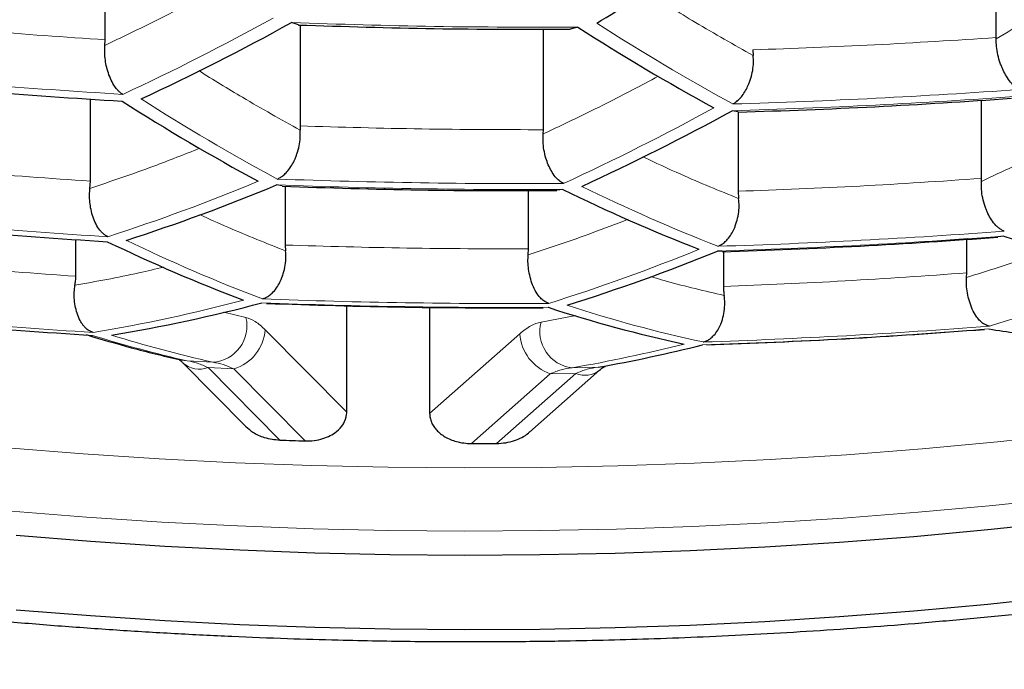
# Model space of a CAD drawing. Header units: millimetres. Extents: x 8 to 869, y 12 to 812.
# Tile 180 of 230: x 487.24 to 490, y 652.91 to 654.73. Entities that reach past the tile are written whole.
import ezdxf

# ---------------------------------------------------------------- set-up
doc = ezdxf.new("R2010")
doc.units = ezdxf.units.MM

msp = doc.modelspace()

# ---------------------------------------------------------------- linework, layer by layer
at = {"color": 7, "linetype": 'Continuous', "lineweight": 30}
for p, q in [((487.4816, 654.6698), (487.4816, 655.0051)), ((489.9747, 654.676), (489.9747, 655.0096)), ((488.0218, 654.7115), (488.0024, 654.7179)), ((488.0265, 654.7111), (488.0265, 654.4286)), ((488.7075, 654.418), (488.7075, 654.6997)), ((488.8037, 654.7053), (488.7825, 654.6996)), ((487.4806, 654.6541), (487.4816, 654.6698)), ((489.9746, 654.6721), (489.9747, 654.676)), ((489.2937, 654.6415), (489.2946, 654.6257)), ((487.4403, 654.2738), (487.4403, 654.504)), ((489.9334, 654.2814), (489.9334, 654.5008)), ((489.2526, 654.4677), (489.2358, 654.4711)), ((489.2524, 654.4677), (489.2524, 654.2455)), ((488.0265, 654.4286), (488.027, 654.4168)), ((488.7069, 654.4061), (488.7075, 654.418)), ((487.4387, 654.2536), (487.4403, 654.2738)), ((489.9331, 654.2733), (489.9334, 654.2814)), ((487.9769, 654.2605), (487.9609, 654.2632)), ((487.9852, 654.2592), (487.9852, 654.095)), ((488.6662, 654.0844), (488.6662, 654.2478)), ((488.7621, 654.2507), (488.7447, 654.2485)), ((489.2524, 654.2455), (489.2538, 654.2253)), ((487.399, 654.0074), (487.399, 654.1101)), ((489.8921, 654.0169), (489.8921, 654.1113)), ((489.9955, 654.12), (489.9793, 654.1182)), ((487.9852, 654.095), (487.9861, 654.0787)), ((488.6651, 654.068), (488.6662, 654.0844)), ((489.2081, 654.0775), (489.1943, 654.0777)), ((489.2111, 654.0763), (489.2111, 653.9791)), ((489.8915, 654.0044), (489.8921, 654.0169)), ((488.1573, 653.6271), (488.1573, 653.9255)), ((488.3891, 653.9208), (488.3891, 653.6235)), ((487.6981, 653.7651), (487.8747, 653.5868)), ((488.6686, 653.5711), (488.8648, 653.7445))]:
    msp.add_line(p, q, dxfattribs=at)
at = {"color": 252, "linetype": 'Continuous', "lineweight": 0}
for p, q in [((487.8751, 653.8922), (487.8136, 653.9073)), ((488.798, 653.8979), (488.7008, 653.8793)), ((488.1573, 653.6271), (487.9288, 653.8578)), ((488.6415, 653.8467), (488.3891, 653.6235)), ((487.7103, 653.7707), (487.7827, 653.7668)), ((487.8408, 653.7481), (487.7692, 653.7516)), ((487.7692, 653.7516), (487.97, 653.5488)), ((488.7876, 653.7511), (488.8603, 653.7527)), ((487.8408, 653.7481), (488.0405, 653.5464)), ((488.7266, 653.7342), (488.5061, 653.5392)), ((488.7985, 653.7355), (488.5766, 653.5393)), ((488.7985, 653.7355), (488.7266, 653.7342))]:
    msp.add_line(p, q, dxfattribs=at)
at = {"color": 252, "linetype": 'Continuous', "lineweight": 0, "flags": 128}
for points in [[(487.7103, 653.7707), (487.6958, 653.7721), (487.6881, 653.774)], [(488.8603, 653.7527), (488.8745, 653.7537), (488.8814, 653.7551)], [(487.2079, 653.5275), (487.4198, 653.5104), (487.6324, 653.4964), (487.8456, 653.4854), (488.0592, 653.4775), (488.2732, 653.4726), (488.4873, 653.4708), (488.7015, 653.4721), (488.9155, 653.4764), (489.1292, 653.4837), (489.3425, 653.4941), (489.5552, 653.5075), (489.7672, 653.524), (489.9783, 653.5434), (490.1885, 653.5659)], [(487.2193, 653.3501), (487.4293, 653.3332), (487.64, 653.3193), (487.8514, 653.3085), (488.0631, 653.3006), (488.2752, 653.2958), (488.4875, 653.294), (488.6998, 653.2952), (488.9119, 653.2995), (489.1238, 653.3067), (489.3352, 653.317), (489.5461, 653.3303), (489.7562, 653.3467), (489.9655, 653.366), (490.1738, 653.3882)]]:
    msp.add_lwpolyline(points, dxfattribs=at)
at = {"color": 7, "linetype": 'Continuous', "lineweight": 30, "flags": 128}
for points in [[(487.2318, 653.2824), (487.4397, 653.2657), (487.6484, 653.252), (487.8577, 653.2412), (488.0675, 653.2334), (488.2775, 653.2286), (488.4877, 653.2268), (488.6979, 653.2281), (488.908, 653.2323), (489.1178, 653.2395), (489.3272, 653.2497), (489.536, 653.2629), (489.7441, 653.279), (489.9514, 653.2981), (490.1577, 653.3202)], [(490.1577, 653.1106), (489.9514, 653.0885), (489.7441, 653.0694), (489.536, 653.0533), (489.3272, 653.0401), (489.1178, 653.0299), (488.908, 653.0227), (488.6979, 653.0185), (488.4877, 653.0172), (488.2775, 653.019), (488.0675, 653.0238), (487.8577, 653.0316), (487.6484, 653.0424), (487.4397, 653.0561), (487.2318, 653.0728)]]:
    msp.add_lwpolyline(points, dxfattribs=at)
at = {"color": 7, "linetype": 'Continuous', "lineweight": 30}
for centre, radius, start, end in [((484.4412, 662.1221), 8.6221, 300.80506, 304.11762), ((484.6121, 660.8684), 7.023, 295.01578, 298.86507), ((492.2715, 660.1072), 6.4192, 237.30123, 241.25507), ((490.9074, 659.7988), 6.2863, 237.48844, 241.51656), ((485.9311, 660.5119), 6.8857, 294.76281, 298.68136), ((485.813, 659.439), 5.6038, 287.9534, 292.5377), ((490.9447, 658.6914), 4.9481, 243.8264, 248.6448), ((488.628, 672.4763), 18.4073, 263.94362, 266.44671), ((491.2406, 657.8283), 3.9117, 251.4402, 257.2343), ((489.5682, 658.4187), 4.79, 244.2499, 249.2089), ((487.1459, 659.1142), 5.4371, 287.4207, 292.1315), ((486.7705, 658.2593), 4.4762, 279.364, 284.8718), ((489.9033, 657.5435), 3.8111, 251.9209, 257.8525), ((488.5746, 671.4629), 17.657, 263.72394, 266.33406), ((490.4498, 657.0568), 3.235, 261.1829, 263.9999), ((488.0891, 658.0673), 4.383, 280.1339, 284.0435), ((488.5064, 668.4886), 14.9494, 267.94358, 268.21402), ((488.5078, 668.548), 15.0088, 269.99339, 270.26275)]:
    msp.add_arc(centre, radius, start, end, dxfattribs=at)
at = {"color": 252, "linetype": 'Continuous', "lineweight": 0}
for centre, radius, start, end in [((484.5583, 660.884), 7.0268, 295.02256, 298.86999), ((492.327, 660.121), 6.4228, 237.29621, 241.24807), ((488.6832, 673.3555), 18.8736, 271.68306, 274.11884), ((490.9654, 659.8108), 6.2936, 237.47798, 241.50194), ((488.6812, 673.3167), 18.8539, 271.68574, 274.12407), ((485.875, 660.5259), 6.8932, 294.77695, 298.69163), ((485.7585, 659.4536), 5.6089, 287.9694, 292.5499), ((488.656, 672.9961), 18.7291, 267.87835, 270.33007), ((488.6539, 672.9563), 18.7059, 267.87683, 270.33159), ((491.001, 658.7039), 4.953, 243.8137, 248.6279), ((488.6302, 672.5173), 18.4344, 263.95122, 266.4506), ((489.6265, 658.429), 4.7981, 244.2275, 249.179), ((488.631, 672.3592), 18.2901, 271.76471, 274.27848), ((488.6332, 672.4001), 18.3172, 271.76081, 274.27085), ((487.0894, 659.1268), 5.4458, 287.449, 292.153), ((488.4705, 658.8489), 5.1976, 286.6039, 291.51), ((488.6043, 672.0155), 18.0843, 267.83463, 270.37379), ((488.5769, 671.5063), 17.6922, 263.73469, 266.33957), ((486.7156, 658.2722), 4.4822, 279.396, 284.897), ((488.6021, 671.9735), 18.0533, 267.83245, 270.37597), ((489.9598, 657.5541), 3.8166, 251.894, 257.8179), ((487.7756, 653.8689), 0.1023, 274.0245, 13.2132), ((488.7998, 653.8529), 0.1025, 165.0372, 263.1777), ((488.578, 671.3457), 17.5398, 271.87764, 274.49935), ((488.5803, 671.3892), 17.5751, 271.8721, 274.48854), ((488.548, 657.4056), 3.7302, 252.8106, 257.0216), ((488.6024, 657.3996), 3.7241, 252.761, 257.2848), ((487.8057, 653.8664), 0.1234, 286.5202, 356.0216), ((488.7689, 653.8547), 0.1276, 183.5867, 250.6771), ((488.0358, 658.0624), 4.3764, 279.8919, 284.091), ((487.7447, 653.8167), 0.0695, 227.7981, 290.6084), ((488.824, 653.7969), 0.0665, 247.4982, 307.9478)]:
    msp.add_arc(centre, radius, start, end, dxfattribs=at)
for points, knots in [([(471.0656, 660.937), (471.0764, 660.8322), (471.0979, 660.6226), (471.1451, 660.3088), (471.2033, 659.9949), (471.2736, 659.6812), (471.3558, 659.3677), (471.45, 659.0548), (471.5563, 658.7427), (471.6747, 658.4314), (471.7996, 658.1349), (471.9293, 657.8531), (472.062, 657.5859), (472.204, 657.3201), (472.3552, 657.0559), (472.5157, 656.7932), (472.6855, 656.5323), (472.8648, 656.2733), (473.0535, 656.0163), (473.2517, 655.7614), (473.4593, 655.5087), (473.6766, 655.2584), (473.9083, 655.0052), (474.1554, 654.7495), (474.4187, 654.4917), (474.693, 654.2373), (474.9767, 653.988), (475.2698, 653.7438), (475.5722, 653.5049), (475.8854, 653.27), (476.2093, 653.0396), (476.544, 652.8139), (476.8894, 652.593), (477.2455, 652.3773), (477.6126, 652.1669), (477.965, 651.976), (478.3003, 651.8036), (478.6163, 651.6484), (478.9389, 651.4974), (479.2631, 651.3529), (479.5882, 651.2148), (479.9141, 651.0831), (480.2457, 650.9558), (480.583, 650.8329), (480.9259, 650.7146), (481.2742, 650.6012), (481.6278, 650.4927), (481.9915, 650.3877), (482.3654, 650.2868), (482.7495, 650.1903), (483.1385, 650.0997), (483.5258, 650.0166), (483.9111, 649.9408), (484.2939, 649.8721), (484.6801, 649.8093), (485.0712, 649.7524), (485.467, 649.7016), (485.8672, 649.6569), (486.2696, 649.6187), (486.6808, 649.5865), (487.1004, 649.5608), (487.5283, 649.5421), (487.9571, 649.5308), (488.3624, 649.5272), (488.7439, 649.53), (489.1012, 649.5379), (489.4581, 649.5509), (489.8155, 649.5692), (490.1733, 649.5927), (490.5312, 649.6214), (490.8875, 649.6553), (491.2538, 649.6956), (491.6295, 649.7428), (492.0142, 649.7975), (492.3959, 649.8581), (492.7758, 649.9248), (493.1537, 649.9977), (493.5294, 650.0767), (493.901, 650.1612), (494.2737, 650.2525), (494.6471, 650.3508), (495.0209, 650.4561), (495.3893, 650.567), (495.7519, 650.683), (496.1086, 650.8043), (496.4592, 650.9305), (496.8037, 651.0616), (497.1421, 651.1973), (497.4741, 651.3375), (497.7999, 651.4821), (498.1193, 651.6308), (498.4322, 651.7835), (498.7385, 651.9401), (499.0382, 652.1005), (499.3313, 652.2644), (499.627, 652.4373), (499.9245, 652.6193), (500.2231, 652.8108), (500.5136, 653.0059), (500.8164, 653.2188), (501.1293, 653.4503), (501.4501, 653.7011), (501.7588, 653.9562), (502.0556, 654.2156), (502.3405, 654.4788), (502.6135, 654.7457), (502.8748, 655.0162), (503.1243, 655.2898), (503.3667, 655.5718), (503.6012, 655.8621), (503.8271, 656.1607), (504.0311, 656.4494), (504.2152, 656.7277), (504.3812, 656.995), (504.5374, 657.2641), (504.6841, 657.5348), (504.8211, 657.807), (504.9485, 658.0805), (505.0665, 658.3553), (505.1748, 658.6312), (505.2737, 658.9082), (505.3631, 659.1862), (505.4431, 659.465), (505.5151, 659.7502), (505.5785, 660.0418), (505.6323, 660.3397), (505.6763, 660.6381), (505.6967, 660.8374), (505.7069, 660.937)], [0, 0, 0, 0, 0.009667, 0.0193349, 0.0290018, 0.0387239, 0.048447, 0.0581691, 0.0679292, 0.0776903, 0.0874503, 0.0959485, 0.1044481, 0.1129477, 0.1214458, 0.1299446, 0.138445, 0.1469453, 0.155444, 0.1639436, 0.172445, 0.1809462, 0.1894457, 0.1985037, 0.2075641, 0.2166244, 0.2256821, 0.2345878, 0.2434993, 0.2524135, 0.2613271, 0.2702376, 0.2791425, 0.2880538, 0.2969667, 0.3058778, 0.3129933, 0.3201107, 0.327228, 0.3343433, 0.3411306, 0.3479198, 0.3547089, 0.361496, 0.3682847, 0.3750756, 0.3818664, 0.3886549, 0.3957305, 0.4028089, 0.4098872, 0.4169626, 0.4237041, 0.4304483, 0.4371925, 0.4439338, 0.4507671, 0.4576033, 0.4644395, 0.4712727, 0.4784526, 0.4856362, 0.4928197, 0.4999996, 0.5059828, 0.5119681, 0.5179535, 0.5239368, 0.5299882, 0.5360417, 0.5420953, 0.5481468, 0.5547967, 0.5614493, 0.568102, 0.574752, 0.5814872, 0.588225, 0.594963, 0.6016984, 0.6087374, 0.615779, 0.6228208, 0.6298599, 0.636889, 0.6439205, 0.6509521, 0.6579815, 0.665009, 0.6720386, 0.6790683, 0.686096, 0.6931225, 0.7001507, 0.707179, 0.7142056, 0.7219187, 0.7296338, 0.737349, 0.7450623, 0.754446, 0.7638313, 0.7732151, 0.7825978, 0.791982, 0.8013649, 0.8107468, 0.82013, 0.8295121, 0.8394276, 0.8493447, 0.8592603, 0.8679248, 0.876591, 0.8852572, 0.8939218, 0.9025856, 0.9112511, 0.9199166, 0.9285805, 0.937244, 0.945909, 0.954574, 0.9632375, 0.9724273, 0.9816187, 0.9908102, 1, 1, 1, 1]), ([(504.5758, 659.4086), (504.5402, 659.2996), (504.469, 659.0814), (504.3448, 658.756), (504.2078, 658.4322), (504.0567, 658.1102), (503.892, 657.7902), (503.7133, 657.4724), (503.5208, 657.157), (503.3142, 656.8443), (503.1091, 656.5561), (502.9086, 656.2922), (502.7156, 656.0518), (502.5138, 655.8136), (502.2937, 655.5671), (502.0538, 655.313), (501.7925, 655.0518), (501.5196, 654.7942), (501.2351, 654.5403), (500.9388, 654.2904), (500.6307, 654.0448), (500.3109, 653.8036), (499.9793, 653.5672), (499.6593, 653.3516), (499.3533, 653.1557), (499.0639, 652.9788), (498.767, 652.8056), (498.4634, 652.6367), (498.1531, 652.4722), (497.8362, 652.3122), (497.5122, 652.1565), (497.181, 652.0054), (496.8428, 651.8589), (496.4976, 651.7173), (496.1456, 651.5808), (495.7815, 651.4475), (495.4048, 651.3182), (495.0155, 651.1931), (494.6195, 651.0746), (494.2302, 650.9663), (493.8486, 650.8679), (493.4755, 650.7786), (493.0979, 650.6953), (492.7141, 650.6177), (492.3242, 650.5461), (491.9286, 650.4808), (491.5294, 650.4223), (491.1298, 650.371), (490.73, 650.3268), (490.3304, 650.2897), (489.9288, 650.2594), (489.5257, 650.2359), (489.1335, 650.22), (488.7526, 650.2109), (488.3832, 650.208), (488.0138, 650.211), (487.6448, 650.2199), (487.2764, 650.2347), (486.9089, 650.2553), (486.5427, 650.2816), (486.1711, 650.3142), (485.7946, 650.3535), (485.4135, 650.3997), (485.0351, 650.452), (484.6707, 650.5087), (484.3203, 650.5691), (483.9837, 650.6325), (483.6503, 650.7007), (483.2818, 650.7821), (482.88, 650.8784), (482.4471, 650.9918), (482.0198, 651.1133), (481.5987, 651.2427), (481.1841, 651.3799), (480.8023, 651.5156), (480.4517, 651.6479), (480.1308, 651.7757), (479.8157, 651.9076), (479.5066, 652.0436), (479.2034, 652.1835), (478.9063, 652.3272), (478.6152, 652.4745), (478.3268, 652.6272), (478.0415, 652.7852), (477.7594, 652.9487), (477.4841, 653.1155), (477.208, 653.2901), (476.932, 653.4728), (476.6565, 653.6638), (476.3889, 653.858), (476.1292, 654.0553), (475.8773, 654.2556), (475.6332, 654.4588), (475.397, 654.6647), (475.1431, 654.8963), (474.875, 655.1546), (474.5962, 655.4404), (474.3482, 655.7113), (474.1282, 655.9661), (473.9334, 656.2041), (473.7472, 656.4442), (473.5581, 656.7022), (473.368, 656.9785), (473.1792, 657.2734), (473.0027, 657.5706), (472.8384, 657.8698), (472.6865, 658.1709), (472.5457, 658.4757), (472.4168, 658.7839), (472.2988, 659.0954), (472.2307, 659.3042), (472.1967, 659.4086)], [0, 0, 0, 0, 0.012016, 0.024033, 0.036048, 0.048064, 0.060082, 0.072098, 0.084115, 0.096133, 0.10815, 0.117635, 0.127123, 0.13661, 0.146096, 0.156851, 0.167607, 0.178362, 0.189118, 0.199876, 0.210632, 0.221389, 0.232148, 0.242905, 0.251473, 0.260044, 0.268615, 0.277183, 0.285693, 0.294205, 0.302717, 0.311226, 0.319737, 0.328252, 0.336766, 0.345277, 0.354177, 0.363082, 0.371986, 0.380886, 0.388912, 0.396942, 0.404972, 0.412998, 0.42114, 0.429286, 0.437432, 0.445574, 0.453556, 0.461544, 0.469534, 0.477521, 0.485503, 0.492781, 0.500061, 0.507341, 0.514619, 0.521895, 0.529175, 0.536455, 0.543732, 0.551421, 0.559114, 0.566808, 0.574497, 0.581514, 0.588532, 0.595551, 0.602568, 0.612031, 0.621496, 0.63096, 0.640515, 0.650073, 0.659629, 0.667457, 0.675287, 0.683117, 0.690945, 0.698771, 0.706599, 0.714428, 0.722254, 0.730365, 0.738477, 0.74659, 0.754701, 0.763481, 0.772263, 0.781045, 0.789825, 0.798603, 0.807384, 0.816165, 0.824943, 0.836647, 0.848353, 0.860056, 0.869478, 0.878902, 0.888325, 0.897747, 0.909039, 0.920333, 0.931625, 0.942916, 0.954209, 0.965501, 0.977, 0.988501, 1, 1, 1, 1]), ([(473.0052, 659.4158), (473.0397, 659.3123), (473.1087, 659.1052), (473.2285, 658.7965), (473.3604, 658.4891), (473.5055, 658.1836), (473.6635, 657.88), (473.8346, 657.5784), (474.0187, 657.2792), (474.2159, 656.9824), (474.4298, 656.6833), (474.6614, 656.3822), (474.9115, 656.0796), (475.1647, 655.7937), (475.419, 655.5244), (475.6723, 655.2711), (475.9369, 655.0213), (476.2128, 654.7752), (476.5001, 654.5329), (476.7988, 654.2947), (477.109, 654.0609), (477.4305, 653.8317), (477.7409, 653.6226), (478.0376, 653.4328), (478.3183, 653.2612), (478.6063, 653.0933), (478.9, 652.93), (479.1994, 652.7714), (479.5042, 652.6175), (479.8159, 652.4678), (480.1344, 652.3224), (480.4596, 652.1815), (480.7915, 652.0452), (481.13, 651.9138), (481.4801, 651.7856), (481.8422, 651.6612), (482.2164, 651.5408), (482.5971, 651.4267), (482.9597, 651.3258), (483.3029, 651.2368), (483.6254, 651.1587), (483.9515, 651.0851), (484.281, 651.0163), (484.6139, 650.9524), (484.9499, 650.8935), (485.2888, 650.8396), (485.6358, 650.7902), (485.9909, 650.7455), (486.3541, 650.706), (486.7192, 650.6723), (487.0802, 650.6451), (487.4369, 650.624), (487.7889, 650.6089), (488.1415, 650.5993), (488.4945, 650.5953), (488.8475, 650.5972), (489.2003, 650.6047), (489.5526, 650.6178), (489.9107, 650.6368), (490.2744, 650.6621), (490.6432, 650.6941), (491.0101, 650.732), (491.3996, 650.7789), (491.8106, 650.8363), (492.2421, 650.9056), (492.6705, 650.9834), (493.0951, 651.0698), (493.5155, 651.1644), (493.9313, 651.267), (494.3419, 651.3775), (494.7471, 651.4957), (495.1185, 651.6127), (495.4575, 651.7266), (495.7655, 651.8361), (496.0685, 651.9497), (496.3993, 652.0804), (496.7558, 652.2295), (497.1352, 652.3987), (497.5097, 652.5762), (497.8786, 652.7621), (498.2415, 652.9562), (498.5706, 653.1429), (498.8682, 653.3208), (499.1365, 653.4887), (499.3979, 653.6598), (499.6805, 653.8533), (499.9816, 654.0703), (500.2978, 654.3119), (500.6017, 654.5581), (500.8934, 654.8087), (501.1727, 655.0634), (501.4465, 655.3283), (501.7137, 655.6033), (501.9732, 655.8887), (502.2082, 656.1651), (502.4207, 656.4317), (502.6128, 656.688), (502.7946, 656.9465), (502.966, 657.2071), (503.1273, 657.4696), (503.2783, 657.7339), (503.4192, 657.9998), (503.5512, 658.2699), (503.6741, 658.5442), (503.7873, 658.8225), (503.8906, 659.102), (503.9504, 659.2892), (503.9803, 659.3828)], [0, 0, 0, 0, 0.011929, 0.02386, 0.035789, 0.047719, 0.05965, 0.071579, 0.083509, 0.095441, 0.107371, 0.119915, 0.132462, 0.145006, 0.155908, 0.166812, 0.177714, 0.188618, 0.199523, 0.210426, 0.221331, 0.232237, 0.243142, 0.251829, 0.260518, 0.269207, 0.277894, 0.286451, 0.29501, 0.30357, 0.312126, 0.320685, 0.329247, 0.337809, 0.346367, 0.355315, 0.364266, 0.373217, 0.382164, 0.389432, 0.396703, 0.403974, 0.411242, 0.418512, 0.425784, 0.433057, 0.440326, 0.447952, 0.455581, 0.46321, 0.470835, 0.478107, 0.485381, 0.492656, 0.499927, 0.507198, 0.514473, 0.521748, 0.52902, 0.53671, 0.544404, 0.552098, 0.559788, 0.569053, 0.578321, 0.587586, 0.596954, 0.606326, 0.615695, 0.62516, 0.634627, 0.644092, 0.651667, 0.659244, 0.666821, 0.674396, 0.684494, 0.694594, 0.704692, 0.715164, 0.725639, 0.736112, 0.744526, 0.752941, 0.761357, 0.769771, 0.780988, 0.792207, 0.803424, 0.814639, 0.825856, 0.837072, 0.84911, 0.861151, 0.873189, 0.883652, 0.894117, 0.904583, 0.915046, 0.925508, 0.935972, 0.946436, 0.956898, 0.967672, 0.978449, 0.989226, 1, 1, 1, 1]), ([(490.3083, 654.8827), (490.2565, 654.8486), (490.145, 654.7752), (490.034, 654.7081), (489.9746, 654.6721)], [0, 0, 0, 0, 0.464448, 1, 1, 1, 1]), ([(487.8238, 654.8283), (487.7689, 654.7989), (487.6541, 654.7375), (487.5401, 654.6827), (487.4806, 654.6541)], [0, 0, 0, 0, 0.477959, 1, 1, 1, 1]), ([(489.2946, 654.6257), (489.2407, 654.6561), (489.1415, 654.712), (489.0415, 654.7743), (488.9958, 654.8028)], [0, 0, 0, 0, 0.542876, 1, 1, 1, 1]), ([(488.0024, 654.7179), (488.1359, 654.7136), (488.403, 654.705), (488.6701, 654.7052), (488.8037, 654.7053)], [0, 0, 0, 0, 0.499858, 1, 1, 1, 1]), ([(487.5305, 654.5168), (487.3967, 654.5255), (487.1292, 654.543), (486.8625, 654.5693), (486.7292, 654.5824)], [0, 0, 0, 0, 0.500242, 1, 1, 1, 1]), ([(488.027, 654.4168), (487.9732, 654.4467), (487.8788, 654.4993), (487.7837, 654.5581), (487.7428, 654.5834)], [0, 0, 0, 0, 0.569953, 1, 1, 1, 1]), ([(489.0289, 654.5676), (488.981, 654.5423), (488.8733, 654.4851), (488.7663, 654.4344), (488.7069, 654.4061)], [0, 0, 0, 0, 0.4442867, 1, 1, 1, 1]), ([(490.2329, 654.4208), (490.1924, 654.3997), (490.092, 654.3473), (489.9925, 654.301), (489.9331, 654.2733)], [0, 0, 0, 0, 0.403801, 1, 1, 1, 1]), ([(487.7459, 654.366), (487.7031, 654.349), (487.6001, 654.3082), (487.4982, 654.2737), (487.4387, 654.2536)], [0, 0, 0, 0, 0.416171, 1, 1, 1, 1]), ([(489.2538, 654.2253), (489.1999, 654.2471), (489.1109, 654.2832), (489.0209, 654.3256), (488.9854, 654.3423)], [0, 0, 0, 0, 0.604937, 1, 1, 1, 1]), ([(487.9861, 654.0787), (487.9324, 654.0998), (487.8526, 654.1312), (487.772, 654.1682), (487.7457, 654.1803)], [0, 0, 0, 0, 0.674109, 1, 1, 1, 1]), ([(488.9444, 654.167), (488.9108, 654.154), (488.8171, 654.1178), (488.7245, 654.0875), (488.6651, 654.068)], [0, 0, 0, 0, 0.358805, 1, 1, 1, 1]), ([(490.1226, 654.0816), (490.105, 654.0751), (490.0274, 654.0464), (489.9507, 654.0227), (489.8915, 654.0044)], [0, 0, 0, 0, 0.226988, 1, 1, 1, 1]), ([(487.6449, 654.0334), (487.6218, 654.0278), (487.5383, 654.0076), (487.4561, 653.993), (487.3966, 653.9825)], [0, 0, 0, 0, 0.277068, 1, 1, 1, 1]), ([(489.2132, 653.9541), (489.1594, 653.9663), (489.0915, 653.9817), (489.0226, 654.0023), (489.0083, 654.0066)], [0, 0, 0, 0, 0.792408, 1, 1, 1, 1]), ([(487.9288, 653.8578), (487.9195, 653.8664), (487.901, 653.8835), (487.8837, 653.8893), (487.8751, 653.8922)], [0, 0, 0, 0, 0.503928, 1, 1, 1, 1]), ([(488.7008, 653.8793), (488.6913, 653.8767), (488.6722, 653.8715), (488.6518, 653.855), (488.6415, 653.8467)], [0, 0, 0, 0, 0.496072, 1, 1, 1, 1]), ([(487.7692, 653.7516), (487.7593, 653.7562), (487.7397, 653.7654), (487.7201, 653.7689), (487.7103, 653.7707)], [0, 0, 0, 0, 0.500475, 1, 1, 1, 1]), ([(487.7827, 653.7668), (487.7924, 653.7651), (487.8118, 653.7617), (487.8311, 653.7526), (487.8408, 653.7481)], [0, 0, 0, 0, 0.4995318, 1, 1, 1, 1]), ([(488.7266, 653.7342), (488.7368, 653.7385), (488.7572, 653.7469), (488.7775, 653.7497), (488.7876, 653.7511)], [0, 0, 0, 0, 0.500468, 1, 1, 1, 1]), ([(488.8603, 653.7527), (488.8501, 653.7513), (488.8295, 653.7483), (488.8088, 653.7398), (488.7985, 653.7355)], [0, 0, 0, 0, 0.4995246, 1, 1, 1, 1])]:
    msp.add_open_spline(points, degree=3, knots=knots, dxfattribs=at)
at = {"color": 7, "linetype": 'Continuous', "lineweight": 30}
for points, knots in [([(473.2233, 658.3337), (473.2326, 658.3145), (473.2684, 658.2409), (473.3343, 658.1136), (473.4209, 657.9519), (473.5113, 657.7912), (473.6049, 657.6314), (473.7021, 657.4725), (473.8027, 657.3145), (473.9067, 657.1574), (474.0141, 657.0011), (474.1251, 656.8457), (474.2389, 656.6918), (474.3558, 656.5395), (474.4755, 656.3889), (474.5983, 656.2395), (474.7242, 656.0915), (474.8529, 655.9451), (474.9843, 655.8004), (475.1184, 655.6574), (475.2553, 655.5159), (475.3948, 655.3762), (475.537, 655.2381), (475.6816, 655.1018), (475.8287, 654.9674), (475.9783, 654.8347), (476.1304, 654.7038), (476.2849, 654.5745), (476.4421, 654.447), (476.6017, 654.3211), (476.7636, 654.197), (476.9276, 654.075), (477.0936, 653.9549), (477.2617, 653.8367), (477.4319, 653.7205), (477.6042, 653.6062), (477.7787, 653.4937), (477.9544, 653.3836), (478.1318, 653.2756), (478.3107, 653.1698), (478.492, 653.0657), (478.6754, 652.9634), (478.8604, 652.8631), (479.047, 652.7649), (479.2348, 652.6689), (479.4236, 652.5752), (479.6133, 652.484), (479.8046, 652.3946), (479.9976, 652.3072), (480.1924, 652.2217), (480.388, 652.1384), (480.5845, 652.0574), (480.782, 651.9786), (480.9804, 651.902), (481.1799, 651.8275), (481.3805, 651.7551), (481.5818, 651.6849), (481.784, 651.6169), (481.9872, 651.551), (482.1918, 651.487), (482.3979, 651.425), (482.6051, 651.365), (482.8132, 651.307), (483.022, 651.2512), (483.2311, 651.1976), (483.4404, 651.1463), (483.6496, 651.0972), (483.859, 651.0503), (484.0688, 651.0056), (484.2791, 650.9629), (484.4898, 650.9224), (484.7008, 650.884), (484.9122, 650.8477), (485.1241, 650.8135), (485.3363, 650.7814), (485.549, 650.7513), (485.7622, 650.7233), (485.976, 650.6974), (486.1899, 650.6736), (486.4039, 650.6518), (486.6182, 650.6322), (486.8334, 650.6145), (487.0493, 650.5988), (487.2654, 650.5852), (487.4815, 650.5737), (487.6974, 650.5643), (487.9126, 650.5569), (488.1269, 650.5517), (488.3401, 650.5485), (488.5523, 650.5474), (488.7647, 650.5483), (488.9777, 650.5513), (489.1914, 650.5563), (489.4051, 650.5634), (489.6187, 650.5725), (489.8324, 650.5837), (490.0462, 650.597), (490.2601, 650.6123), (490.4741, 650.6297), (490.6883, 650.6492), (490.9026, 650.6708), (491.1164, 650.6944), (491.3296, 650.72), (491.542, 650.7477), (491.7539, 650.7774), (491.9648, 650.809), (492.1743, 650.8426), (492.3829, 650.8782), (492.591, 650.9158), (492.799, 650.9555), (493.0069, 650.9974), (493.2146, 651.0414), (493.4224, 651.0875), (493.6299, 651.1359), (493.837, 651.1863), (494.0434, 651.2388), (494.249, 651.2934), (494.4538, 651.35), (494.6578, 651.4087), (494.8609, 651.4694), (495.0631, 651.5322), (495.2644, 651.5971), (495.4645, 651.664), (495.6632, 651.7328), (495.8607, 651.8036), (496.0569, 651.8763), (496.252, 651.9511), (496.446, 652.028), (496.6389, 652.107), (496.831, 652.1881), (497.022, 652.2714), (497.2123, 652.3569), (497.4018, 652.4447), (497.59, 652.5346), (497.7766, 652.6265), (497.9614, 652.7202), (498.1448, 652.816), (498.3267, 652.9138), (498.507, 653.0136), (498.6855, 653.1154), (498.8622, 653.2191), (499.0367, 653.3245), (499.2089, 653.4316), (499.3796, 653.5407), (499.5486, 653.6519), (499.7161, 653.7653), (499.8815, 653.8806), (500.0448, 653.9977), (500.2061, 654.1167), (500.3654, 654.2376), (500.5226, 654.3604), (500.6779, 654.4853), (500.8309, 654.6121), (500.9815, 654.7405), (501.1295, 654.8705), (501.275, 655.0023), (501.418, 655.1357), (501.5585, 655.2709), (501.6966, 655.4078), (501.8323, 655.5466), (501.9652, 655.687), (502.0953, 655.8289), (502.2226, 655.9721), (502.3472, 656.1172), (502.4691, 656.2639), (502.5881, 656.4121), (502.7041, 656.5615), (502.8169, 656.7122), (502.9263, 656.8636), (503.0328, 657.0167), (503.1364, 657.1712), (503.2371, 657.3275), (503.3345, 657.4846), (503.428, 657.6426), (503.4908, 657.7514), (503.5214, 657.8076), (503.5231, 657.8107)], [0, 0, 0, 0, 0.002451, 0.009405, 0.016346, 0.023275, 0.030195, 0.037106, 0.044011, 0.050911, 0.057807, 0.064701, 0.071598, 0.078394, 0.085197, 0.091979, 0.098738, 0.105468, 0.112166, 0.118829, 0.125452, 0.132072, 0.138645, 0.145183, 0.151687, 0.158161, 0.164605, 0.171022, 0.177413, 0.183791, 0.190132, 0.196434, 0.202699, 0.20893, 0.215129, 0.2213, 0.227444, 0.233566, 0.239575, 0.24559, 0.251589, 0.257565, 0.263512, 0.269423, 0.275292, 0.281113, 0.286883, 0.292596, 0.29835, 0.304054, 0.309715, 0.315337, 0.320923, 0.326476, 0.331998, 0.337492, 0.34296, 0.348376, 0.353775, 0.359169, 0.364553, 0.369921, 0.375267, 0.380586, 0.385874, 0.391127, 0.396339, 0.401507, 0.406667, 0.411804, 0.416917, 0.42201, 0.427084, 0.432141, 0.437184, 0.442216, 0.447238, 0.452253, 0.457266, 0.462238, 0.467217, 0.472204, 0.477195, 0.482182, 0.48716, 0.492123, 0.497066, 0.501984, 0.506872, 0.511726, 0.516576, 0.521474, 0.526374, 0.531278, 0.536188, 0.541107, 0.546036, 0.550977, 0.555934, 0.560908, 0.565902, 0.570915, 0.575897, 0.580903, 0.58592, 0.590934, 0.59593, 0.60092, 0.605943, 0.610989, 0.61606, 0.621159, 0.62629, 0.631461, 0.63665, 0.641859, 0.647089, 0.65234, 0.657614, 0.66291, 0.66823, 0.673574, 0.678941, 0.684319, 0.689713, 0.695132, 0.700577, 0.706051, 0.711558, 0.7171, 0.722681, 0.728304, 0.733972, 0.739702, 0.745416, 0.751168, 0.756957, 0.762779, 0.768632, 0.774514, 0.780421, 0.786351, 0.792297, 0.798251, 0.804296, 0.810366, 0.816464, 0.822592, 0.828753, 0.83495, 0.841186, 0.847464, 0.853786, 0.86012, 0.86648, 0.872868, 0.879287, 0.885738, 0.892223, 0.898745, 0.905318, 0.911873, 0.918472, 0.92511, 0.931781, 0.938479, 0.945196, 0.951927, 0.958663, 0.965385, 0.972218, 0.979054, 0.985895, 0.992744, 0.9996, 1, 1, 1, 1]), ([(471.4485, 657.9767), (471.4505, 657.9725), (471.4806, 657.9103), (471.542, 657.7909), (471.6328, 657.6188), (471.7273, 657.448), (471.825, 657.2785), (471.9259, 657.1104), (472.0301, 656.9432), (472.1377, 656.7772), (472.2486, 656.6123), (472.3625, 656.4489), (472.4795, 656.2869), (472.5997, 656.1262), (472.7229, 655.967), (472.8492, 655.809), (472.9787, 655.6524), (473.1113, 655.4971), (473.2467, 655.3435), (473.3849, 655.1914), (473.526, 655.0409), (473.6699, 654.892), (473.8166, 654.7447), (473.9659, 654.5992), (474.1178, 654.4554), (474.2722, 654.3135), (474.4291, 654.1734), (474.5883, 654.0353), (474.7498, 653.899), (474.9139, 653.7645), (475.0803, 653.6318), (475.249, 653.501), (475.4196, 653.3723), (475.5924, 653.2457), (475.7672, 653.1209), (475.9441, 652.9981), (476.1231, 652.8772), (476.3043, 652.7583), (476.4876, 652.6411), (476.673, 652.5259), (476.86, 652.4128), (477.0487, 652.3019), (477.2389, 652.1931), (477.431, 652.0863), (477.6247, 651.9815), (477.8202, 651.8787), (478.0173, 651.778), (478.216, 651.6794), (478.4163, 651.5828), (478.6182, 651.4882), (478.8216, 651.3957), (479.0266, 651.3052), (479.2327, 651.2169), (479.4398, 651.1308), (479.6475, 651.0471), (479.8561, 650.9656), (480.0657, 650.8863), (480.2762, 650.8091), (480.4878, 650.7341), (480.7004, 650.6612), (480.9141, 650.5904), (481.1289, 650.5216), (481.3448, 650.455), (481.5618, 650.3903), (481.78, 650.3277), (481.9984, 650.2674), (482.2174, 650.2092), (482.437, 650.1533), (482.6582, 650.0992), (482.8806, 650.0471), (483.1039, 649.997), (483.328, 649.9491), (483.5525, 649.9032), (483.7773, 649.8595), (484.0022, 649.8181), (484.2269, 649.7788), (484.4513, 649.7418), (484.6752, 649.707), (484.8983, 649.6745), (485.1226, 649.644), (485.3485, 649.6153), (485.5761, 649.5886), (485.8038, 649.564), (486.0316, 649.5414), (486.2594, 649.521), (486.4873, 649.5027), (486.7153, 649.4865), (486.9434, 649.4723), (487.1718, 649.4603), (487.4004, 649.4503), (487.6292, 649.4424), (487.8584, 649.4365), (488.0877, 649.4327), (488.3165, 649.4311), (488.5445, 649.4315), (488.7719, 649.4339), (488.9994, 649.4385), (489.2271, 649.4451), (489.4549, 649.4537), (489.6827, 649.4645), (489.9106, 649.4773), (490.1385, 649.4922), (490.3663, 649.5092), (490.594, 649.5282), (490.8215, 649.5493), (491.0488, 649.5725), (491.2759, 649.5978), (491.5023, 649.625), (491.7279, 649.6544), (491.9527, 649.6857), (492.1767, 649.719), (492.4, 649.7544), (492.6228, 649.7918), (492.845, 649.8313), (493.0667, 649.8728), (493.288, 649.9165), (493.5088, 649.9622), (493.7292, 650.0101), (493.9492, 650.06), (494.1689, 650.1122), (494.3885, 650.1665), (494.6069, 650.2228), (494.824, 650.2811), (495.0399, 650.3413), (495.2554, 650.4037), (495.4707, 650.4684), (495.6856, 650.5353), (495.8998, 650.6043), (496.1132, 650.6755), (496.3254, 650.7487), (496.5364, 650.8239), (496.7459, 650.901), (496.9537, 650.98), (497.1594, 651.0608), (497.3622, 651.1429), (497.5646, 651.2274), (497.7667, 651.3142), (497.9693, 651.4039), (498.1703, 651.4955), (498.3696, 651.5891), (498.5673, 651.6846), (498.7635, 651.7821), (498.9581, 651.8817), (499.1512, 651.9833), (499.3428, 652.0869), (499.5329, 652.1927), (499.7217, 652.3007), (499.9089, 652.4107), (500.0942, 652.5227), (500.2776, 652.6366), (500.4591, 652.7525), (500.6389, 652.8704), (500.8168, 652.9903), (500.9926, 653.1121), (501.1663, 653.2358), (501.3382, 653.3616), (501.5081, 653.4893), (501.6752, 653.6185), (501.84, 653.7495), (502.0025, 653.8823), (502.1632, 654.0172), (502.3212, 654.1539), (502.4768, 654.2921), (502.6297, 654.4321), (502.7801, 654.5738), (502.928, 654.7172), (503.0734, 654.8623), (503.2163, 655.0093), (503.3568, 655.1582), (503.4948, 655.3089), (503.6299, 655.4612), (503.7621, 655.6149), (503.8914, 655.7701), (504.0179, 655.9269), (504.1413, 656.0851), (504.2618, 656.2448), (504.3793, 656.4059), (504.4936, 656.5683), (504.6048, 656.732), (504.7126, 656.8966), (504.8172, 657.0625), (504.9186, 657.2296), (505.0169, 657.3981), (505.1118, 657.5675), (505.2031, 657.7379), (505.2732, 657.8732), (505.3117, 657.9518), (505.3221, 657.9732)], [0, 0, 0, 0, 0.000477, 0.006971, 0.01345, 0.01991, 0.026349, 0.032762, 0.039148, 0.045564, 0.051941, 0.058295, 0.064629, 0.070945, 0.077242, 0.083524, 0.089791, 0.096046, 0.102289, 0.108479, 0.114667, 0.120833, 0.126973, 0.133088, 0.139175, 0.145233, 0.151261, 0.157259, 0.163226, 0.169158, 0.175098, 0.180983, 0.186836, 0.192657, 0.19845, 0.204215, 0.209955, 0.215671, 0.221364, 0.227038, 0.232692, 0.238275, 0.243849, 0.249395, 0.254914, 0.260406, 0.265873, 0.271314, 0.276731, 0.282124, 0.287495, 0.292843, 0.29817, 0.303454, 0.308695, 0.313906, 0.319088, 0.324243, 0.329373, 0.33448, 0.339566, 0.344632, 0.349682, 0.354716, 0.359736, 0.364747, 0.369678, 0.374624, 0.379567, 0.384503, 0.389429, 0.394339, 0.399232, 0.404103, 0.408949, 0.413767, 0.418554, 0.423308, 0.428026, 0.432702, 0.437475, 0.442233, 0.446976, 0.451705, 0.456421, 0.461128, 0.465827, 0.470521, 0.47521, 0.479897, 0.484584, 0.489272, 0.493964, 0.498657, 0.503304, 0.507952, 0.512606, 0.517267, 0.521934, 0.526609, 0.531292, 0.535982, 0.540681, 0.545388, 0.550105, 0.554831, 0.559566, 0.564307, 0.569043, 0.573778, 0.578519, 0.583267, 0.588025, 0.592795, 0.597579, 0.602378, 0.607196, 0.612034, 0.616894, 0.621778, 0.62669, 0.631636, 0.636548, 0.641481, 0.646452, 0.651458, 0.656494, 0.661559, 0.666648, 0.671757, 0.676883, 0.682021, 0.687168, 0.692318, 0.697464, 0.702557, 0.707833, 0.713125, 0.718435, 0.723764, 0.729115, 0.734489, 0.739889, 0.745317, 0.750775, 0.756264, 0.761788, 0.767358, 0.772937, 0.778543, 0.78418, 0.789848, 0.795552, 0.801272, 0.807017, 0.812806, 0.818629, 0.824475, 0.830279, 0.836179, 0.842097, 0.848033, 0.853991, 0.859971, 0.865976, 0.872008, 0.878068, 0.884158, 0.890282, 0.896456, 0.902631, 0.908831, 0.915054, 0.9213, 0.927568, 0.933856, 0.940164, 0.946491, 0.952836, 0.959192, 0.965535, 0.971934, 0.978339, 0.984752, 0.991175, 0.99761, 1, 1, 1, 1]), ([(488.0218, 654.7112), (488.1486, 654.7072), (488.4021, 654.6992), (488.6557, 654.6993), (488.7825, 654.6993)], [0, 0, 0, 0, 0.499975, 1, 1, 1, 1]), ([(490.0388, 654.5307), (490.0359, 654.5323), (490.0309, 654.5352), (490.0228, 654.5421), (490.0137, 654.5519), (490.0037, 654.5663), (489.9955, 654.5814), (489.9899, 654.5941), (489.9845, 654.6081), (489.979, 654.6275), (489.9749, 654.6511), (489.9747, 654.6652), (489.9746, 654.6721)], [0, 0, 0, 0, 0.096422, 0.168041, 0.265463, 0.397792, 0.514078, 0.566428, 0.627995, 0.755771, 0.879017, 1, 1, 1, 1]), ([(487.5305, 654.5168), (487.5277, 654.5187), (487.5228, 654.522), (487.5153, 654.5294), (487.5069, 654.5399), (487.4979, 654.5559), (487.4899, 654.5761), (487.4842, 654.5971), (487.4808, 654.6175), (487.4793, 654.6368), (487.4802, 654.6485), (487.4806, 654.6541)], [0, 0, 0, 0, 0.097498, 0.168363, 0.268976, 0.414701, 0.549859, 0.675078, 0.791145, 0.899046, 1, 1, 1, 1]), ([(489.2375, 654.4901), (489.2404, 654.4918), (489.2465, 654.4954), (489.2553, 654.5031), (489.2646, 654.5137), (489.2732, 654.5266), (489.2799, 654.54), (489.2847, 654.5517), (489.2893, 654.5654), (489.2935, 654.5837), (489.2959, 654.6057), (489.295, 654.6191), (489.2946, 654.6257)], [0, 0, 0, 0, 0.091119, 0.191508, 0.283335, 0.405013, 0.507719, 0.565931, 0.632677, 0.760547, 0.882444, 1, 1, 1, 1]), ([(486.7275, 654.5635), (486.8607, 654.5503), (487.1274, 654.524), (487.3949, 654.5065), (487.5287, 654.4977)], [0, 0, 0, 0, 0.499756, 1, 1, 1, 1]), ([(482.2588, 654.5383), (482.2757, 654.5277), (482.3353, 654.4903), (482.4408, 654.4281), (482.5751, 654.3515), (482.7125, 654.2769), (482.8526, 654.2041), (482.9955, 654.1332), (483.1411, 654.0642), (483.2892, 653.9972), (483.44, 653.9321), (483.5879, 653.8711), (483.7379, 653.812), (483.8847, 653.7568), (484.0387, 653.7015), (484.1893, 653.65), (484.3416, 653.6003), (484.4899, 653.5542), (484.6396, 653.5098), (484.7908, 653.4672), (484.9434, 653.4263), (485.0972, 653.3871), (485.2523, 653.3497), (485.4086, 653.3142), (485.566, 653.2803), (485.7244, 653.2483), (485.8838, 653.2181), (486.0441, 653.1897), (486.2053, 653.1632), (486.3672, 653.1384), (486.5297, 653.1155), (486.6929, 653.0945), (486.8565, 653.0753), (487.0204, 653.0579), (487.1844, 653.0424), (487.3484, 653.0287), (487.5119, 653.017), (487.6742, 653.0071), (487.8338, 652.9991), (487.9865, 652.993), (488.1223, 652.989), (488.2412, 652.9865), (488.3661, 652.9847), (488.4544, 652.9844), (488.5078, 652.9843)], [0, 0, 0, 0, 0.010631, 0.037526, 0.06443, 0.091341, 0.118257, 0.145177, 0.172101, 0.199028, 0.22596, 0.252896, 0.277081, 0.303958, 0.328113, 0.355009, 0.379134, 0.403247, 0.427346, 0.451431, 0.475501, 0.499557, 0.523599, 0.547625, 0.571637, 0.595633, 0.619612, 0.643574, 0.667517, 0.691438, 0.715335, 0.739203, 0.763036, 0.786825, 0.810554, 0.834202, 0.857728, 0.881058, 0.90404, 0.926293, 0.946546, 0.962198, 0.97718, 1, 1, 1, 1]), ([(488.5078, 652.9843), (488.5696, 652.9845), (488.656, 652.9848), (488.7835, 652.9867), (488.8918, 652.989), (489.021, 652.9928), (489.1566, 652.998), (489.2987, 653.0048), (489.4453, 653.0132), (489.5953, 653.0234), (489.7479, 653.0353), (489.9025, 653.0489), (490.0584, 653.0644), (490.2155, 653.0817), (490.3733, 653.1008), (490.5315, 653.1218), (490.6899, 653.1446), (490.8484, 653.1693), (491.0068, 653.1959), (491.1649, 653.2243), (491.3225, 653.2545), (491.4796, 653.2866), (491.6359, 653.3206), (491.7915, 653.3564), (491.9462, 653.3941), (492.0999, 653.4335), (492.2525, 653.4748), (492.4039, 653.5179), (492.554, 653.5629), (492.7028, 653.6096), (492.8501, 653.6581), (492.996, 653.7083), (493.1402, 653.7603), (493.2829, 653.8141), (493.4237, 653.8696), (493.5628, 653.9268), (493.7001, 653.9857), (493.8354, 654.0463), (493.9687, 654.1086), (494.0999, 654.1726), (494.2291, 654.2381), (494.356, 654.3054), (494.4807, 654.3742), (494.603, 654.4447), (494.6944, 654.499), (494.7442, 654.5302), (494.7549, 654.5369)], [0, 0, 0, 0, 0.0264406, 0.0370116, 0.0545824, 0.0728129, 0.092364, 0.1127696, 0.1338427, 0.1554338, 0.1774367, 0.199773, 0.2223834, 0.2452224, 0.2682546, 0.2914519, 0.3147918, 0.3382558, 0.361829, 0.3854988, 0.4092549, 0.4330884, 0.456992, 0.4809592, 0.5049847, 0.5290637, 0.5531922, 0.5773666, 0.6015838, 0.6258411, 0.650136, 0.6744665, 0.6988305, 0.7232264, 0.7476524, 0.7721071, 0.7965891, 0.8210969, 0.8456292, 0.8701846, 0.8947618, 0.9193593, 0.9439754, 0.9686086, 0.993257, 1, 1, 1, 1]), ([(489.2527, 654.4671), (489.3802, 654.4715), (489.6355, 654.4804), (489.89, 654.4974), (490.0174, 654.5059)], [0, 0, 0, 0, 0.4994799, 1, 1, 1, 1]), ([(487.9626, 654.2798), (487.9656, 654.2811), (487.9715, 654.2839), (487.9806, 654.2906), (487.9906, 654.3003), (488.0007, 654.3135), (488.0085, 654.3274), (488.014, 654.3395), (488.0193, 654.3533), (488.0245, 654.3724), (488.0278, 654.3956), (488.0272, 654.4098), (488.027, 654.4168)], [0, 0, 0, 0, 0.089954, 0.179818, 0.274569, 0.401941, 0.512027, 0.563589, 0.630108, 0.757866, 0.880481, 1, 1, 1, 1]), ([(488.7639, 654.2673), (488.7597, 654.2697), (488.7518, 654.2742), (488.7403, 654.2863), (488.73, 654.3013), (488.7211, 654.3191), (488.7138, 654.3392), (488.7087, 654.3614), (488.7059, 654.3848), (488.7066, 654.3991), (488.7069, 654.4061)], [0, 0, 0, 0, 0.1391369, 0.2603089, 0.3950266, 0.5145473, 0.6271185, 0.7555596, 0.8791517, 1, 1, 1, 1]), ([(489.9973, 654.1338), (489.9942, 654.135), (489.9887, 654.1372), (489.9807, 654.143), (489.9716, 654.1516), (489.9615, 654.1646), (489.9529, 654.18), (489.9472, 654.1928), (489.9419, 654.2069), (489.9365, 654.2264), (489.9328, 654.251), (489.933, 654.2659), (489.9331, 654.2733)], [0, 0, 0, 0, 0.0998626, 0.1780404, 0.2564512, 0.3930995, 0.5145484, 0.569856, 0.6262737, 0.7539076, 0.8776228, 1, 1, 1, 1]), ([(487.4889, 654.1183), (487.4859, 654.1199), (487.4804, 654.1227), (487.473, 654.1291), (487.4646, 654.1382), (487.4556, 654.1522), (487.4472, 654.172), (487.4413, 654.1933), (487.438, 654.2146), (487.4368, 654.235), (487.4381, 654.2476), (487.4387, 654.2536)], [0, 0, 0, 0, 0.100782, 0.181218, 0.256086, 0.40301, 0.539546, 0.666453, 0.784678, 0.89539, 1, 1, 1, 1]), ([(487.9769, 654.2595), (488.1049, 654.2554), (488.3608, 654.2472), (488.6167, 654.2474), (488.7447, 654.2475)], [0, 0, 0, 0, 0.4999778, 1, 1, 1, 1]), ([(489.196, 654.0916), (489.1987, 654.0928), (489.2049, 654.0954), (489.2139, 654.102), (489.2238, 654.1117), (489.233, 654.1243), (489.24, 654.1376), (489.2448, 654.1493), (489.2494, 654.1629), (489.2536, 654.1815), (489.2557, 654.2042), (489.2544, 654.2183), (489.2538, 654.2253)], [0, 0, 0, 0, 0.0836063, 0.1852239, 0.2786595, 0.4034714, 0.5102325, 0.5646827, 0.631322, 0.7591655, 0.881452, 1, 1, 1, 1]), ([(489.2082, 654.0761), (489.3368, 654.0808), (489.5942, 654.0901), (489.8509, 654.1079), (489.9794, 654.1168)], [0, 0, 0, 0, 0.499435, 1, 1, 1, 1]), ([(487.921, 653.9442), (487.9243, 653.9452), (487.9302, 653.947), (487.9394, 653.9525), (487.9497, 653.9609), (487.9603, 653.9736), (487.9685, 653.9873), (487.974, 653.9993), (487.9794, 654.013), (487.9845, 654.0324), (487.9875, 654.0564), (487.9866, 654.0713), (487.9861, 654.0787)], [0, 0, 0, 0, 0.093954, 0.174301, 0.27037, 0.400156, 0.513251, 0.563749, 0.628927, 0.756529, 0.879454, 1, 1, 1, 1]), ([(488.7223, 653.9317), (488.7199, 653.9325), (488.7154, 653.9342), (488.7091, 653.9381), (488.7038, 653.9423), (488.6962, 653.9496), (488.6869, 653.9621), (488.6772, 653.9822), (488.6701, 654.0041), (488.6657, 654.0265), (488.6637, 654.0483), (488.6647, 654.0616), (488.6651, 654.068)], [0, 0, 0, 0, 0.078073, 0.145509, 0.202306, 0.252047, 0.399192, 0.535767, 0.662764, 0.781417, 0.893234, 1, 1, 1, 1]), ([(487.3966, 653.9825), (487.3973, 653.9867), (487.3987, 653.9954), (487.3989, 654.0034), (487.399, 654.0074)], [0, 0, 0, 0, 0.49355, 1, 1, 1, 1]), ([(489.9557, 653.868), (489.951, 653.8692), (489.943, 653.8713), (489.9333, 653.8786), (489.927, 653.8847), (489.9228, 653.8897), (489.916, 653.899), (489.9076, 653.9142), (489.8992, 653.9368), (489.8935, 653.9603), (489.8905, 653.9835), (489.8912, 653.9975), (489.8915, 654.0044)], [0, 0, 0, 0, 0.1467692, 0.2537596, 0.2979463, 0.3471931, 0.3951877, 0.5317531, 0.6587403, 0.7777617, 0.8907639, 1, 1, 1, 1]), ([(487.4474, 653.8502), (487.4427, 653.852), (487.4346, 653.8552), (487.4251, 653.8636), (487.4184, 653.8716), (487.4115, 653.882), (487.4042, 653.8977), (487.3981, 653.919), (487.3948, 653.941), (487.394, 653.9626), (487.3958, 653.9759), (487.3966, 653.9825)], [0, 0, 0, 0, 0.147923, 0.258742, 0.319884, 0.392647, 0.530318, 0.658627, 0.778712, 0.891957, 1, 1, 1, 1]), ([(489.2111, 653.9791), (489.2112, 653.9752), (489.2114, 653.9672), (489.2126, 653.9585), (489.2132, 653.9541)], [0, 0, 0, 0, 0.4935292, 1, 1, 1, 1]), ([(489.1544, 653.8235), (489.1576, 653.8244), (489.1638, 653.8261), (489.173, 653.8315), (489.1831, 653.8399), (489.1929, 653.8518), (489.2002, 653.8649), (489.2052, 653.8764), (489.2098, 653.8898), (489.214, 653.9087), (489.2157, 653.9321), (489.214, 653.9468), (489.2132, 653.9541)], [0, 0, 0, 0, 0.090767, 0.179749, 0.274463, 0.401833, 0.511981, 0.563585, 0.630085, 0.757831, 0.880459, 1, 1, 1, 1]), ([(487.9323, 653.9315), (488.0613, 653.9273), (488.3194, 653.9189), (488.5775, 653.9192), (488.7065, 653.9194)], [0, 0, 0, 0, 0.49998, 1, 1, 1, 1]), ([(489.1636, 653.8155), (489.2933, 653.8204), (489.553, 653.8304), (489.8119, 653.8493), (489.9414, 653.8588)], [0, 0, 0, 0, 0.4994383, 1, 1, 1, 1]), ([(487.4282, 653.844), (487.4702, 653.8314), (487.5574, 653.8054), (487.6435, 653.7847), (487.6881, 653.774)], [0, 0, 0, 0, 0.4823019, 1, 1, 1, 1]), ([(487.6886, 653.7738), (487.6886, 653.7739), (487.6885, 653.774), (487.6912, 653.7719), (487.6956, 653.7676), (487.698, 653.7652)], [0, 0, 0, 0, 0.155807, 0.53424, 1, 1, 1, 1]), ([(488.8649, 653.7445), (488.8678, 653.747), (488.8732, 653.7516), (488.8783, 653.7547), (488.8799, 653.7549), (488.8807, 653.7549)], [0, 0, 0, 0, 0.392558, 0.723113, 1, 1, 1, 1]), ([(488.0405, 653.5464), (488.0491, 653.5466), (488.0661, 653.5468), (488.0899, 653.5521), (488.111, 653.5606), (488.1316, 653.5736), (488.1495, 653.5933), (488.1569, 653.6135), (488.1572, 653.6249), (488.1573, 653.6271)], [0, 0, 0, 0, 0.1502665, 0.3004541, 0.4335626, 0.5665262, 0.7597704, 0.9537545, 1, 1, 1, 1]), ([(488.3891, 653.6235), (488.3894, 653.6193), (488.3899, 653.6108), (488.3939, 653.5986), (488.4002, 653.5869), (488.4088, 653.5762), (488.4194, 653.5664), (488.4323, 653.5576), (488.4473, 653.5501), (488.465, 653.5441), (488.4847, 653.54), (488.4989, 653.5394), (488.5061, 653.5392)], [0, 0, 0, 0, 0.087243, 0.177191, 0.264398, 0.353905, 0.445937, 0.540061, 0.644492, 0.751262, 0.874071, 1, 1, 1, 1]), ([(487.8751, 653.5872), (487.8811, 653.5816), (487.8956, 653.5684), (487.9285, 653.5536), (487.9553, 653.5505), (487.97, 653.5488)], [0, 0, 0, 0, 0.2459727, 0.5858676, 1, 1, 1, 1]), ([(488.5766, 653.5393), (488.5851, 653.5397), (488.6022, 653.5406), (488.6262, 653.5466), (488.6473, 653.5561), (488.6619, 653.5641), (488.6674, 653.5704), (488.6682, 653.5714)], [0, 0, 0, 0, 0.250945, 0.50179, 0.728941, 0.955831, 1, 1, 1, 1])]:
    msp.add_open_spline(points, degree=3, knots=knots, dxfattribs=at)
at = {"color": 252, "linetype": 'Continuous', "lineweight": 0}
for points in [[(487.4816, 654.6698), (487.3679, 654.6776), (487.1406, 654.6931), (486.9139, 654.7148), (486.8006, 654.7256)], [(489.9747, 654.676), (489.8613, 654.6687), (489.6346, 654.6541), (489.4073, 654.6457), (489.2937, 654.6415)], [(488.7075, 654.418), (488.594, 654.4182), (488.367, 654.4186), (488.14, 654.4253), (488.0265, 654.4286)], [(487.4403, 654.2738), (487.3266, 654.2818), (487.0993, 654.2976), (486.8726, 654.3199), (486.7593, 654.331)], [(489.9334, 654.2814), (489.82, 654.2738), (489.5934, 654.2586), (489.366, 654.2499), (489.2524, 654.2455)], [(488.6662, 654.0844), (488.5527, 654.0845), (488.3257, 654.0849), (488.0987, 654.0916), (487.9852, 654.095)], [(487.399, 654.0074), (487.2853, 654.0156), (487.058, 654.032), (486.8313, 654.0551), (486.718, 654.0666)], [(489.8921, 654.0169), (489.7788, 654.009), (489.5521, 653.993), (489.3248, 653.9837), (489.2111, 653.9791)]]:
    msp.add_open_spline(points, degree=3, dxfattribs=at)

doc.saveas('drawing.dxf')
